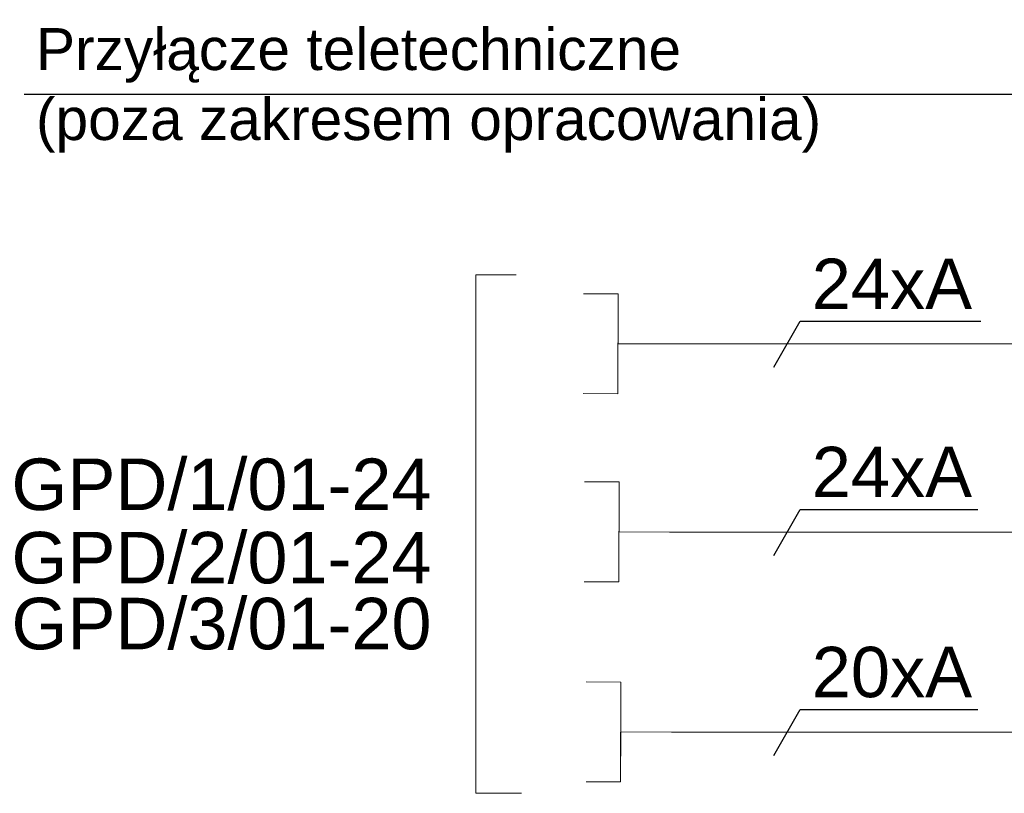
# Model space of a CAD drawing. Header units: millimetres. Extents: x 83969 to 163860, y -22594 to 4849.
# Tile 51 of 108: x 163400 to 163429, y -21367 to -21344. Entities that reach past the tile are written whole.
import ezdxf

# ---------------------------------------------------------------- set-up
doc = ezdxf.new("R2010")
doc.units = ezdxf.units.MM
doc.layers.get('0').update_dxf_attribs({"color": 251, "lineweight": 0})
for name, color, linetype in [('! PT Opisy Legenda 2', 7, 'Continuous'), ('! PT Teletechnika', 3, 'Continuous'), ('00 CCTV IP - MIWI', 10, 'Continuous')]:
    doc.layers.add(name, color=color, linetype=linetype)
doc.layers.add('o_struktura_gniazda', color=3, linetype='Continuous', lineweight=0)
doc.layers.add('Protege GX', color=7, linetype='Continuous', lineweight=5)
doc.styles.add('Arial', font='arial.ttf')
doc.styles.get("Standard").update_dxf_attribs({"font": 'arial.ttf'})

# ---------------------------------------------------------------- blocks, each defined once
blk = doc.blocks.new('zw$E014')
for p, q in [((-151.4, -148.2), (-150.5, 149.1)), ((-150.9, 2.9), (-151.4, -148.2)), ((0, 0), (-151, 0.5))]:
    blk.add_line(p, q)
for points in [[(-150.5, 149.1), (-253.5, 149.4)], [(-151.4, -148.2), (-254.4, -147.9)]]:
    blk.add_lwpolyline(points)
blk.add_attdef('ILOSC', (-278.6, -60.8), '', height=120, rotation=90)

msp = doc.modelspace()

# ---------------------------------------------------------------- linework, layer by layer
at = {"layer": '! PT Teletechnika', "color": 4}
msp.add_line((163399.954, -21346.301), (163438.963, -21346.301), dxfattribs=at)
at = {"color": 6}
for p, q in [((163419.149, -21353.742), (163425.312, -21353.742)), ((163425.312, -21353.742), (163432.486, -21353.742)), ((163419.18, -21359.344), (163425.312, -21359.344)), ((163425.312, -21359.344), (163432.486, -21359.344)), ((163419.233, -21365.303), (163432.486, -21365.303))]:
    msp.add_line(p, q, dxfattribs=at)
at = {"layer": '00 CCTV IP - MIWI', "color": 1}
for p, q in [((163422.28, -21354.436), (163423.07, -21353.068)), ((163423.07, -21353.068), (163428.447, -21353.068)), ((163422.28, -21360.039), (163423.07, -21358.67)), ((163423.07, -21358.67), (163428.357, -21358.67)), ((163422.28, -21365.997), (163423.07, -21364.629)), ((163423.07, -21364.629), (163428.357, -21364.629))]:
    msp.add_line(p, q, dxfattribs=at)
at = {"layer": 'Protege GX'}
msp.add_lwpolyline([(163414.61, -21351.679), (163413.411, -21351.679), (163413.411, -21367.126), (163414.768, -21367.126)], dxfattribs=at)

# ---------------------------------------------------------------- block references
at = {"layer": 'o_struktura_gniazda', "xscale": 0.01, "yscale": 0.01, "zscale": 0.01}
for p in [(163419.149, -21353.742), (163419.18, -21359.344), (163419.233, -21365.303)]:
    msp.add_blockref('zw$E014', p, dxfattribs=at)

# ---------------------------------------------------------------- texts
at = {"layer": '! PT Opisy Legenda 2', "insert": (163400.305, -21344.335), "char_height": 1.25, "width": 33.48049, "attachment_point": 1, "style": 'Arial'}
msp.add_mtext('Przyłącze teletechniczne \\P(poza zakresem opracowania)', dxfattribs=at)
at = {"layer": '00 CCTV IP - MIWI', "color": 1, "char_height": 1.5, "attachment_point": 1}
for s, insert in [('24xA', (163423.413, -21351.202)), ('24xA', (163423.413, -21356.805)), ('20xA', (163423.413, -21362.763))]:
    msp.add_mtext_dynamic_manual_height_columns(s, width=0.17565, gutter_width=0.005, heights=[0], dxfattribs=dict(at, insert=insert))
at = {"layer": '00 CCTV IP - MIWI', "color": 3, "char_height": 1.53472, "attachment_point": 3}
for s, width, insert in [('GPD/1/01-24', 4.78342, (163412.085, -21357.155)), ('GPD/2/01-24', 14.58196, (163412.086, -21359.34)), ('GPD/3/01-20', 14.58196, (163412.086, -21361.303))]:
    msp.add_mtext_dynamic_manual_height_columns(s, width=width, gutter_width=0.0625, heights=[0], dxfattribs=dict(at, insert=insert))

doc.saveas('drawing.dxf')
